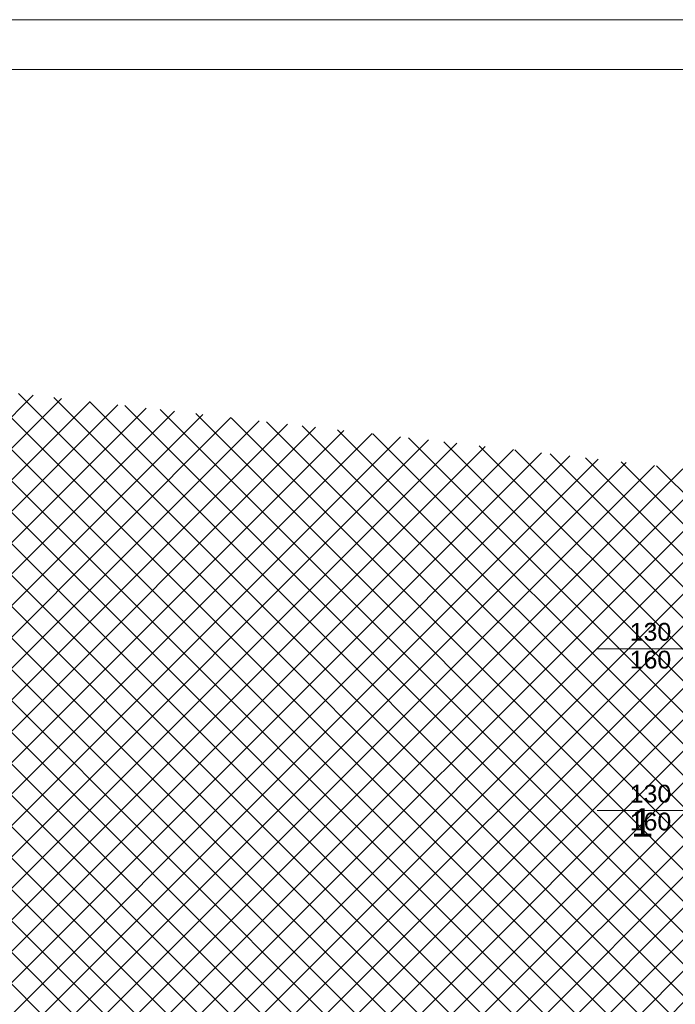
# Model space of a CAD drawing. Header units: millimetres. Extents: x 2215 to 12087, y 6991 to 11359.
# Tile 25 of 26: x 4689 to 5610, y 9806 to 11191. Entities that reach past the tile are written whole.
import ezdxf
from ezdxf.lldxf.tags import DXFTag

# ---------------------------------------------------------------- set-up
doc = ezdxf.new("R2010")
doc.units = ezdxf.units.MM
doc.layers.add('2D - Ogólne', color=7, linetype='Continuous')
doc.layers.add('Opisy - Teksty', color=7, linetype='Continuous')
doc.layers.add('A_opisy', color=81, linetype='Continuous', lineweight=13)
doc.layers.add('A_ściany istniejące hatch', color=82, linetype='Continuous', lineweight=9)
doc.layers.add('IS_Grafika', color=7, linetype='SOLID', true_color=0x000000)
doc.styles.get("Standard").update_dxf_attribs({"font": 'arial.ttf'})
doc.styles.add('STYL_AUTOMATYCZNY_1', font='arial.ttf')
tags = doc.linetypes.add('SOLID', pattern=[10, 10, 0]).pattern_tags.tags
tags[6:7] = [DXFTag(74, 4), DXFTag(75, 0), DXFTag(340, '0'), DXFTag(46, 0.0), DXFTag(50, 0.0), DXFTag(44, 0.0), DXFTag(45, 0.0)]
tags[4:5] = [DXFTag(74, 4), DXFTag(75, 0), DXFTag(340, '0'), DXFTag(46, 0.0), DXFTag(50, 0.0), DXFTag(44, 0.0), DXFTag(45, 0.0)]

msp = doc.modelspace()

# ---------------------------------------------------------------- hatches: boundary and pattern name
at = {"layer": 'A_ściany istniejące hatch', "lineweight": 13, "true_color": 0x000000}
h = msp.add_hatch(dxfattribs=at)
h.set_pattern_fill('NET', color=18, scale=250, angle=45)
h.set_pattern_definition([(45, (37623.19275181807, 4864.106082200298), (-22.09708691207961, 22.09708691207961), []), (135, (37623.19275181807, 4864.106082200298), (-22.09708691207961, -22.09708691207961), [])])
h.paths.add_polyline_path([(5636.561703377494, 10020.42952679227), (5678.561703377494, 10020.42952397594), (5678.561703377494, 9758.429524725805), (5888.561703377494, 9758.429524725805), (5888.561703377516, 9716.429524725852), (5636.561703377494, 9716.429524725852)], flags=16)
h.paths.add_polyline_path([(6230.563354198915, 9744.429524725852), (6230.563354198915, 9684.429524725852), (6110.561703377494, 9684.429524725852), (6110.561703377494, 9524.429524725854), (6050.561703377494, 9524.429524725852), (6050.561703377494, 9716.429524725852), (6008.561703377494, 9716.429524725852), (6008.561703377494, 9758.429524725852), (6012.561703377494, 9758.429524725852), (6012.561703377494, 10417.42952472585), (5678.561703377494, 10417.42952472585), (5678.561703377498, 10371.42952472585), (5636.561703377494, 10371.42952472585), (5636.561703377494, 10461.42952472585), (6094.561703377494, 10461.42952472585), (6094.561700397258, 10417.42952472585), (6056.561703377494, 10417.42952472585), (6056.561703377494, 9744.429524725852)], flags=17)
h.paths.add_polyline_path([(6834.561703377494, 9744.429524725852), (6976.561703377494, 9744.429524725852), (6976.561703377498, 9806.429524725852), (7020.561703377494, 9806.429524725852), (7020.561703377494, 9521.429527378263), (6960.561703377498, 9521.429527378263), (6960.561703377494, 9684.429524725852), (6834.561703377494, 9684.429524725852)], flags=17)
h.paths.add_polyline_path([(6877.561703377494, 8864.429524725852), (6960.561703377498, 8864.429524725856), (6960.561703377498, 8979.429527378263), (7020.561703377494, 8979.429527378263), (7020.561703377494, 8806.429524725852), (6960.561703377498, 8806.429524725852), (6960.561703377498, 8839.429524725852), (6877.561703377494, 8839.429524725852)], flags=17)
h.paths.add_polyline_path([(6520.561703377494, 9434.429524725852), (6550.561703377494, 9434.429524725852), (6550.561703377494, 9404.429524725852), (6520.561703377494, 9404.429524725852)], flags=17)
h.paths.add_polyline_path([(6520.561703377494, 9140.429524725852), (6550.561703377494, 9140.429524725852), (6550.561703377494, 9170.429524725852), (6520.561703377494, 9170.429524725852)], flags=17)
h.paths.add_polyline_path([(6032.561703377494, 7594.429524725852), (6092.561703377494, 7594.429524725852), (6092.561703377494, 7434.429524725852), (6330.561703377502, 7434.429524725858), (6330.561703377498, 7614.429524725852), (6390.561703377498, 7614.429524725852), (6390.561703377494, 7434.429524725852), (6960.561703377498, 7434.429524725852), (6960.561703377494, 7584.429524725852), (7020.561703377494, 7584.429524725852), (7020.561703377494, 7374.429524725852), (6032.561703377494, 7374.429524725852)])
h.paths.add_polyline_path([(3550.561707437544, 10744.42952472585), (3763.561703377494, 10744.42952707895), (3763.56169834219, 10838.46374156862), (3788.561700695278, 10838.46373539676), (3788.561700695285, 10719.42952472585), (3550.561707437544, 10719.42952472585)], flags=17)
h.paths.add_polyline_path([(4183.561703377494, 10718.77503507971), (4218.561703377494, 10718.77503507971), (4218.561703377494, 10838.46373539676), (4183.561703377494, 10838.46373539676)], flags=17)
h.paths.add_polyline_path([(4473.561703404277, 8894.429524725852), (4543.561691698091, 8894.429524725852), (4543.561691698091, 8834.429524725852), (4473.561703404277, 8834.429524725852)], flags=17)
h.paths.add_polyline_path([(4883.56170340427, 8894.429524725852), (4953.56170340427, 8894.429524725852), (4953.56170340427, 8834.429524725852), (4883.56170340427, 8834.429524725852)], flags=17)
h.paths.add_polyline_path([(5324.561703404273, 8894.429524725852), (5392.561691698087, 8894.429524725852), (5392.561691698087, 8834.429524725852), (5324.561703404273, 8834.429524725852)], flags=17)
h.paths.add_polyline_path([(5527.56170340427, 8894.429524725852), (5608.561691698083, 8894.429524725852), (5608.561691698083, 8834.429524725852), (5527.56170340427, 8834.429524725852)], flags=17)
h.paths.add_polyline_path([(6110.561703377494, 9394.42952066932), (6050.561703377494, 9394.42952066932), (6050.561703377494, 9318.429524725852), (6110.561703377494, 9318.429524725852)], flags=17)
h.paths.add_polyline_path([(5678.561703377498, 10241.42952249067), (5636.561703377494, 10241.42952249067), (5636.561703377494, 10150.42952621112), (5678.561703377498, 10150.42952621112)], flags=16)
h.paths.add_polyline_path([(6224.561703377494, 10461.42952472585), (6358.561703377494, 10461.42952472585), (6358.561703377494, 10417.42952472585), (6224.561703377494, 10417.42952472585)], flags=17)
h.paths.add_polyline_path([(6976.561703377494, 10141.42952673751), (7020.561703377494, 10141.42952673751), (7020.561703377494, 10216.42952472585), (6976.561703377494, 10216.42952472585)], flags=17)
h.paths.add_polyline_path([(6976.561703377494, 9936.429524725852), (7020.561703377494, 9936.429524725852), (7020.561703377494, 10011.42952472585), (6976.561703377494, 10011.42952472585)], flags=17)
h.paths.add_polyline_path([(6960.561703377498, 9315.429529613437), (7020.561703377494, 9315.429529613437), (7020.561703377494, 9391.429527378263), (6960.561703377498, 9391.429527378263)], flags=17)
h.paths.add_polyline_path([(6960.561703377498, 9109.429529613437), (7020.561703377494, 9109.429529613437), (7020.561703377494, 9185.429527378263), (6960.561703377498, 9185.429527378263)], flags=17)
h.paths.add_polyline_path([(6960.561703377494, 8601.42952696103), (7020.561703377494, 8601.42952696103), (7020.561703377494, 8676.429524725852), (6960.561703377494, 8676.429524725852)], flags=17)
h.paths.add_polyline_path([(6960.561703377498, 8396.429526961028), (7020.561703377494, 8396.429526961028), (7020.561703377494, 8471.429524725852), (6960.561703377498, 8471.429524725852)], flags=17)
h.paths.add_polyline_path([(6960.561703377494, 7924.429526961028), (7020.561703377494, 7924.429526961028), (7020.561703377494, 7994.429524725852), (6960.561703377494, 7994.429524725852)], flags=17)
h.paths.add_polyline_path([(7020.561703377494, 7719.429524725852), (6960.561703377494, 7719.429524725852), (6960.561703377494, 7789.429524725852), (7020.561703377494, 7789.429524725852)], flags=17)
h.paths.add_polyline_path([(5735.561703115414, 7834.429524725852), (5805.561703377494, 7834.429524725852), (5805.561703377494, 7774.429524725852), (5735.561703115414, 7774.429524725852)], flags=17)
h.paths.add_polyline_path([(5530.561703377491, 7774.429524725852), (5600.561703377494, 7774.429524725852), (5600.561703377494, 7834.429524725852), (5530.561703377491, 7834.429524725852)], flags=17)
h.paths.add_polyline_path([(5325.561703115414, 7834.429524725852), (5395.561703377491, 7834.429524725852), (5395.561703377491, 7774.429524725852), (5325.561703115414, 7774.429524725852)], flags=17)
h.paths.add_polyline_path([(5068.561703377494, 7774.429524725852), (5190.561691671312, 7774.429524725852), (5190.561691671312, 7834.429524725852), (5068.561703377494, 7834.429524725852)], flags=17)
h.paths.add_polyline_path([(4863.561703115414, 7834.429524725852), (4933.561703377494, 7834.429524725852), (4933.561703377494, 7774.429524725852), (4863.561703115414, 7774.429524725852)], flags=17)
h.paths.add_polyline_path([(4658.561703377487, 7774.429524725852), (4728.561703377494, 7774.429524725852), (4728.561703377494, 7834.429524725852), (4658.561703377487, 7834.429524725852)], flags=17)
h.paths.add_polyline_path([(4453.561703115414, 7834.429524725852), (4523.561703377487, 7834.429524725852), (4523.561703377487, 7774.429524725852), (4453.561703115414, 7774.429524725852)], flags=17)
h.paths.add_polyline_path([(6342.561703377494, 7834.429524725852), (6256.061703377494, 7834.429524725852), (6256.077114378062, 7774.429524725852), (6330.561703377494, 7774.429524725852), (6330.561703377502, 7724.429524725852), (6390.561703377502, 7724.429524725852), (6390.561703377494, 7967.929524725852), (6342.561703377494, 7967.929524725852)], flags=17)
h.paths.add_polyline_path([(6146.061703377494, 7834.429524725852), (6146.077114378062, 7774.429524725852), (6092.561703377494, 7774.429524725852), (6092.561703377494, 7734.429524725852), (6032.561703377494, 7734.429524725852), (6032.561703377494, 7774.429524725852), (5940.561703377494, 7774.429524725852), (5940.561703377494, 7834.429524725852)], flags=17)
h.paths.add_polyline_path([(4158.561703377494, 7728.429524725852), (4218.561703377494, 7728.429524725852), (4218.561703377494, 7774.429524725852), (4318.561703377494, 7774.429524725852), (4318.561691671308, 7834.429524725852), (4158.561703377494, 7834.429524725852)], flags=17)
h.paths.add_polyline_path([(5948.56170340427, 8894.429524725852), (6050.561703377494, 8894.429524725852), (6050.561703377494, 9188.429524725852), (6110.561703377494, 9188.429520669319), (6110.561703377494, 8864.429524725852), (6127.561703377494, 8864.429524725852), (6127.561703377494, 8839.429524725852), (6110.561703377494, 8839.429524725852), (6110.561703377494, 8484.429524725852), (6137.561703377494, 8484.429524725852), (6137.561703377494, 8404.429524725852), (6110.561703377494, 8404.429524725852), (6110.561703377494, 8184.429524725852), (5935.061703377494, 8184.429524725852), (5935.061703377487, 8232.429524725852), (6070.561703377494, 8232.429524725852), (6070.561703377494, 8834.429524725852), (5948.56170314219, 8834.429524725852)], flags=17)
h.paths.add_polyline_path([(5743.56170340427, 8894.429524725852), (5813.56170340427, 8894.429524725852), (5813.56170340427, 8834.429524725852), (5780.561703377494, 8834.429524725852), (5780.561703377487, 8668.429524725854), (5748.561703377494, 8668.429528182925), (5748.561703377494, 8834.429524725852), (5743.561703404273, 8834.429524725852)], flags=17)
h.paths.add_polyline_path([(5501.561703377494, 8232.429524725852), (5748.561703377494, 8232.429524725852), (5748.561703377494, 8382.429530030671), (5780.561703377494, 8382.429526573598), (5780.56170337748, 8232.429524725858), (5825.061703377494, 8232.429524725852), (5825.061703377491, 8184.429524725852), (5501.561703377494, 8184.429524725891)], flags=17)
h.paths.add_polyline_path([(4512.561703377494, 8232.429524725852), (4512.561703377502, 8184.429524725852), (4752.561703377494, 8184.429524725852), (4752.561703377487, 8232.429524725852), (4748.56170340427, 8232.429524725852), (4748.56170340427, 8324.429524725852), (4720.56170340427, 8324.429524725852), (4720.561703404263, 8232.429524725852)], flags=17)
h.paths.add_polyline_path([(4158.561703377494, 8925.429524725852), (4218.561703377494, 8925.429524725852), (4218.561703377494, 8894.429524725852), (4338.561703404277, 8894.429524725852), (4338.561691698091, 8834.429524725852), (4198.561703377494, 8834.429524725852), (4198.561703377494, 8232.429524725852), (4402.561703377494, 8232.429524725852), (4402.561703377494, 8184.429524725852), (4158.561703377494, 8184.429524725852)], flags=17)
h.paths.add_polyline_path([(4218.561703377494, 9221.844599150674), (4158.561703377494, 9221.844599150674), (4158.561703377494, 9065.429535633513), (4218.561703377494, 9065.429535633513)], flags=17)
h.paths.add_polyline_path([(4218.561703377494, 9436.403087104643), (4158.561703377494, 9436.403087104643), (4158.561703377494, 9356.844601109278), (4218.561703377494, 9356.844601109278)], flags=17)
h.paths.add_polyline_path([(4218.561703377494, 9651.429524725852), (4158.561703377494, 9651.429524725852), (4158.561703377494, 9571.403096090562), (4218.561703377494, 9571.403096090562)], flags=17)
h.paths.add_polyline_path([(4218.561703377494, 9971.429524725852), (4158.561703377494, 9971.429524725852), (4158.561703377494, 9786.429524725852), (4218.561703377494, 9786.429524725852)], flags=17)
h.paths.add_polyline_path([(4218.561703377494, 10176.42952472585), (4158.561703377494, 10176.42952472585), (4158.561703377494, 10106.42953754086), (4218.561703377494, 10106.42953754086)], flags=17)
h.paths.add_polyline_path([(4218.561703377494, 10391.42952472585), (4158.561703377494, 10391.42952472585), (4158.561703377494, 10311.42952472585), (4218.561703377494, 10311.42952472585)], flags=17)
h.paths.add_polyline_path([(3168.561703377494, 10116.54587023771), (3108.561703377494, 10116.54587023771), (3108.561703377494, 10186.52585426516), (3168.561703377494, 10186.52585426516), (3168.561703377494, 10188.42952472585), (3628.561703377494, 10188.42952472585), (3628.561703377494, 10178.42952472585), (3597.461703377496, 10178.42952472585), (3597.461703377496, 10102.42952472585), (3582.461703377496, 10102.42952472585), (3582.461703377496, 10178.42952472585), (3326.561703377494, 10178.42952472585), (3326.561703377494, 10163.42636947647), (3319.561703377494, 10163.42636947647), (3319.561703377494, 10178.42952472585), (3168.561703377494, 10178.42952472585)])
h.paths.add_polyline_path([(3168.561703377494, 10061.42952472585), (3168.561703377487, 10068.42952472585), (3319.561703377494, 10068.42952472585), (3319.561703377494, 10073.42637020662), (3326.561703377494, 10073.42637020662), (3326.561703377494, 10050.94845653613), (3319.561703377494, 10050.94845601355), (3319.561703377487, 10061.42952472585)], flags=17)
h.paths.add_polyline_path([(3108.561703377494, 9981.545870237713), (3168.561703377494, 9981.545870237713), (3168.561703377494, 9951.429524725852), (3319.561703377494, 9951.429524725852), (3319.561703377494, 9960.94845674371), (3326.561703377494, 9960.94845674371), (3326.561703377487, 9951.429524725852), (3582.461703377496, 9951.429524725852), (3582.461703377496, 10007.42952472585), (3597.461703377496, 10007.42952472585), (3597.461703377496, 9951.429524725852), (3625.561703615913, 9951.429524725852), (3625.561703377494, 9936.429524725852), (3168.561703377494, 9936.429524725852), (3168.561703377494, 9911.065886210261), (3108.561703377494, 9911.065886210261)])
h.paths.add_polyline_path([(3108.561703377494, 9781.065886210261), (3168.561703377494, 9781.065886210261), (3168.561703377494, 9736.429524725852), (3760.561703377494, 9736.429524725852), (3760.561703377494, 9753.694879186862), (3808.561703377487, 9753.694879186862), (3808.561703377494, 9424.428694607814), (3760.561703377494, 9424.428694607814), (3760.561703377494, 9696.429524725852), (3168.561703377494, 9696.429524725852), (3168.561703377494, 9618.558378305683), (3108.561703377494, 9618.558378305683)])
h.paths.add_polyline_path([(3108.561703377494, 9278.57839427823), (3168.561703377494, 9278.57839427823), (3168.561703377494, 9256.429524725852), (3760.561703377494, 9256.429524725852), (3760.561703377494, 9314.428694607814), (3808.561703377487, 9314.428694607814), (3808.561703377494, 8917.428694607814), (3760.561703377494, 8917.428694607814), (3760.561703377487, 9231.429524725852), (3168.561703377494, 9231.429524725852), (3168.561703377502, 9208.362109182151), (3108.561703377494, 9208.362109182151)])
h.paths.add_polyline_path([(3108.561703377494, 8864.231440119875), (3168.561703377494, 8864.231440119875), (3168.561703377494, 8794.429524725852), (3760.561703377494, 8794.429524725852), (3760.561703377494, 8807.428694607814), (3808.561703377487, 8807.428694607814), (3808.561703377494, 8748.790455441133), (3760.561703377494, 8748.790455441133), (3760.561703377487, 8751.429524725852), (3168.561703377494, 8751.429524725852), (3168.561703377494, 8699.231440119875), (3108.561703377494, 8699.231440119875)])
h.paths.add_polyline_path([(3108.561703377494, 8564.231440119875), (3168.561703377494, 8564.231440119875), (3168.561703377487, 8509.649263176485), (3227.561703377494, 8509.649263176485), (3227.561703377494, 8651.346943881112), (3236.925484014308, 8651.346943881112), (3236.925482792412, 8645.346943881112), (3233.561703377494, 8645.346943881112), (3233.561703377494, 8509.649263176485), (3330.561703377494, 8509.649263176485), (3330.561703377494, 8645.346943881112), (3325.925482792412, 8645.346943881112), (3325.925482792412, 8651.346943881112), (3341.106911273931, 8651.346943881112), (3341.106911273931, 8645.346943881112), (3336.561703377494, 8645.346943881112), (3336.561703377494, 8509.649263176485), (3433.561703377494, 8509.649263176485), (3433.561703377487, 8645.346943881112), (3430.106911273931, 8645.346943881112), (3430.106910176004, 8651.346943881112), (3439.561703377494, 8651.346943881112), (3439.561703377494, 8616.346943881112), (3443.733391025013, 8616.346943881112), (3443.733391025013, 8610.346943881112), (3439.561703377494, 8610.346943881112), (3439.561703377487, 8509.649263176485), (3607.561703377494, 8509.649263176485), (3607.561703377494, 8610.346943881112), (3532.73339317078, 8610.346943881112), (3532.73339217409, 8616.346943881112), (3613.561703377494, 8616.346943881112), (3613.561703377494, 8509.649263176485), (3760.561703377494, 8509.649263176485), (3760.561703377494, 8638.790455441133), (3808.561703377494, 8638.790455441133), (3808.561703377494, 8491.935586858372), (3760.561703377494, 8491.935586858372), (3760.561703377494, 8494.649263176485), (3613.561703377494, 8494.649263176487), (3613.561703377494, 8452.349261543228), (3607.561703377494, 8452.349263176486), (3607.561703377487, 8494.649263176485), (3168.561703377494, 8494.649263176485), (3108.561703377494, 8494.649263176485)])
h.paths.add_polyline_path([(3108.561703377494, 9413.57839427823), (3168.561703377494, 9413.57839427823), (3168.561703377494, 9483.558378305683), (3108.561703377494, 9483.558378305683)])
h.paths.add_polyline_path([(3108.561703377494, 8999.231440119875), (3168.561703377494, 8999.231440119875), (3168.561703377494, 9073.362109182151), (3108.561703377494, 9073.362109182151)], flags=17)
h.paths.add_polyline_path([(3108.561703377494, 8289.669279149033), (3168.561703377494, 8289.669279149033), (3168.561703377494, 8359.649263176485), (3108.561703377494, 8359.649263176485)], flags=17)
h.paths.add_polyline_path([(3108.561703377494, 8084.689295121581), (3108.561703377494, 8154.669279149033), (3168.561703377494, 8154.669279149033), (3168.561703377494, 8144.669279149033), (3215.561703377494, 8144.669279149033), (3215.561703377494, 8315.649279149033), (3226.772422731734, 8315.649279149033), (3226.772422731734, 8309.649279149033), (3221.561703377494, 8309.649279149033), (3221.561703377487, 8144.669279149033), (3320.561703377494, 8144.669279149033), (3320.561703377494, 8309.649279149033), (3315.772425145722, 8309.649279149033), (3315.772425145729, 8315.649279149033), (3331.073562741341, 8315.649279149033), (3331.073562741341, 8309.649279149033), (3326.561703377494, 8309.649279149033), (3326.561703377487, 8144.669279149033), (3423.561703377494, 8144.669279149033), (3423.561703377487, 8309.649279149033), (3420.073564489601, 8309.649279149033), (3420.073561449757, 8315.649279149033), (3434.10690999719, 8315.649279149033), (3434.106911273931, 8309.649279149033), (3429.561703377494, 8309.649279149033), (3429.561703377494, 8144.669279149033), (3526.561703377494, 8144.669279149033), (3526.561703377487, 8309.649279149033), (3523.106911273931, 8309.649279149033), (3523.106911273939, 8315.649279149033), (3526.561703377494, 8315.649279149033), (3526.561703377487, 8359.649263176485), (3607.561703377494, 8359.649263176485), (3607.561703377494, 8363.349262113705), (3613.561703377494, 8363.349262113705), (3613.561703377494, 8349.321729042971), (3607.561703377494, 8349.321729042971), (3607.561703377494, 8353.649263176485), (3532.561703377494, 8353.649263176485), (3532.561703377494, 8144.669279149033), (3607.561703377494, 8144.669279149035), (3607.561703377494, 8260.321724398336), (3613.561703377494, 8260.321726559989), (3613.561703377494, 8144.669279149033), (3760.561703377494, 8144.669279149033), (3760.561703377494, 8381.935586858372), (3808.561703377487, 8381.93558685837), (3808.561703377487, 7948.129524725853), (3760.561703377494, 7948.129524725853), (3760.561703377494, 8129.669279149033), (3613.561703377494, 8129.669279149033), (3613.561703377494, 8032.159770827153), (3607.561703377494, 8032.159770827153), (3607.561703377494, 8129.669279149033), (3532.561703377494, 8129.669279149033), (3532.561703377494, 7936.829524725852), (3607.561703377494, 7936.829524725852), (3607.561703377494, 7943.159770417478), (3613.561703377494, 7943.159770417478), (3613.561703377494, 7927.129525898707), (3607.561703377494, 7927.129524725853), (3607.561703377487, 7930.829524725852), (3526.561703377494, 7930.829524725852), (3526.561703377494, 8004.429524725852), (3523.106911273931, 8004.429524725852), (3523.106911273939, 8010.429524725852), (3526.561703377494, 8010.429524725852), (3526.561703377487, 8129.669279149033), (3429.561703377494, 8129.669279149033), (3429.561703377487, 8010.429524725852), (3434.106910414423, 8010.429524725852), (3434.106911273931, 8004.429524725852), (3420.073562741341, 8004.429524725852), (3420.073564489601, 8010.429524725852), (3423.561703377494, 8010.429524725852), (3423.561703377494, 8129.669279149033), (3326.561703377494, 8129.669279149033), (3326.561703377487, 8010.429524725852), (3331.073562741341, 8010.429524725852), (3331.073562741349, 8004.429524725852), (3315.772424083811, 8004.429524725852), (3315.772425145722, 8010.429524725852), (3320.561703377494, 8010.429524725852), (3320.561703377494, 8129.669279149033), (3221.561703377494, 8129.669279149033), (3221.561703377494, 8010.429524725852), (3226.772424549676, 8010.429524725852), (3226.772422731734, 8004.429524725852), (3215.561703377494, 8004.429524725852), (3215.561703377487, 8129.669279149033), (3168.561703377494, 8129.669279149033), (3168.561703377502, 8084.689295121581)])
h.paths.add_polyline_path([(3228.561703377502, 7693.429524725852), (3168.561703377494, 7693.429524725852), (3168.561703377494, 7774.429524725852), (3108.561703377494, 7774.429524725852), (3108.561703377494, 7949.689295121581), (3168.561703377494, 7949.689295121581), (3168.561703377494, 7834.429524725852), (3607.561703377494, 7834.429524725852), (3607.561703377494, 7838.129524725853), (3613.561703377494, 7838.12952596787), (3613.561703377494, 7834.429524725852), (3760.561703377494, 7834.429524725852), (3760.561703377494, 7838.129524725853), (3808.561703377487, 7838.129524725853), (3808.561703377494, 7783.429525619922), (3783.561703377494, 7783.429524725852), (3783.561703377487, 7794.429524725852), (3613.561703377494, 7794.429524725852), (3613.561703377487, 7789.689295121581), (3607.561703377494, 7789.689295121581), (3607.561703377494, 7794.429524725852), (3423.561703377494, 7794.429524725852), (3423.561703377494, 7754.176359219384), (3398.561703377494, 7754.176359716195), (3398.561703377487, 7794.429524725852), (3228.561703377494, 7794.429524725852)])
h.paths.add_polyline_path([(3228.561703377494, 7444.429524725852), (3228.561703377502, 7483.429524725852), (3168.561703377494, 7483.429524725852), (3168.561703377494, 7384.429524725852), (4218.561703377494, 7384.429524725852), (4218.561703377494, 7588.429524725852), (4158.561703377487, 7588.429524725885), (4158.561703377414, 7444.429524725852)])
edge = h.paths.add_edge_path()
edge.add_line((6488.561703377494, 10461.42952472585), (6488.561699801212, 10417.42952472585))
edge.add_line((6488.561699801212, 10417.42952472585), (6526.561703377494, 10417.42952472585))
edge.add_line((6526.561703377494, 10417.42952472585), (6526.561703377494, 10267.42952472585))
edge.add_line((6526.561703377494, 10267.42952472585), (6553.561703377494, 10267.42952472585))
edge.add_line((6553.561703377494, 10267.42952472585), (6553.561703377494, 10417.42952472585))
edge.add_line((6553.561703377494, 10417.42952472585), (6976.561703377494, 10417.42952472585))
edge.add_line((6976.561703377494, 10417.42952472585), (6976.561703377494, 10346.42952298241))
edge.add_line((6976.561703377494, 10346.42952298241), (7020.561703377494, 10346.42952472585))
edge.add_line((7020.561703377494, 10346.42952472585), (7020.561703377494, 10461.42952472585))
edge.add_line((7020.561703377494, 10461.42952472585), (6488.561703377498, 10461.42956796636))
edge.add_line((3153.561703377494, 10838.46374156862), (3188.561703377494, 10838.46374156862))
edge.add_line((3188.561703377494, 10838.46374156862), (3188.561710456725, 10744.42952707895))
edge.add_line((3188.561710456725, 10744.42952707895), (3370.561703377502, 10744.42952707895))
edge.add_line((3370.561703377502, 10744.42952707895), (3370.5617075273, 10719.42952472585))
edge.add_line((3370.5617075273, 10719.42952472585), (3153.561703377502, 10719.42952472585))
edge.add_line((3153.561703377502, 10719.42952472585), (3153.561703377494, 10838.46373539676))
edge.add_line((4748.56170340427, 8434.429524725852), (4720.56170340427, 8434.429524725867))
edge.add_line((4720.56170340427, 8434.429524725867), (4720.561703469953, 8719.429524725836))
edge.add_line((4720.561703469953, 8719.429524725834), (4748.561703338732, 8719.429524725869))
edge.add_line((4748.561703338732, 8719.42952472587), (4748.561703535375, 8639.448574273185))
edge.add_line((4748.561703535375, 8639.448574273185), (4748.561703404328, 8547.820967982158))
edge.add_line((4748.561703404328, 8547.820967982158), (4748.561703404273, 8444.429524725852))
edge.add_line((4748.561703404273, 8444.429524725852), (4748.561691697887, 8434.429524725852))
edge.add_line((4058.561703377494, 10716.42952472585), (4218.561703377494, 10716.42952472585))
edge.add_line((4218.561703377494, 10716.42952472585), (4218.561703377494, 10526.42952472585))
edge.add_line((4218.561703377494, 10526.42952472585), (4158.561703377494, 10526.42952472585))
edge.add_line((4158.561703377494, 10526.42952472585), (4158.561703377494, 10656.42952472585))
edge.add_line((4158.561703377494, 10656.42952472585), (4058.561703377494, 10656.42952472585))
edge.add_line((4058.561703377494, 10656.42952472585), (4058.561701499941, 10716.42952472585))
edge.add_line((3550.561709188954, 10716.42952472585), (3908.561703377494, 10716.42952472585))
edge.add_line((3908.561703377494, 10716.42952472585), (3908.561703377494, 10656.42952472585))
edge.add_line((3908.561703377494, 10656.42952472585), (3808.561703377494, 10656.42952472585))
edge.add_line((3808.561703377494, 10656.42952472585), (3808.561703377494, 9863.694879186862))
edge.add_line((3808.561703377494, 9863.694879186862), (3760.561703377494, 9863.694879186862))
edge.add_line((3760.561703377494, 9863.694879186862), (3760.561703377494, 9936.429524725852))
edge.add_line((3760.561703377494, 9936.429524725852), (3720.561706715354, 9936.429524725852))
edge.add_line((3720.561706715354, 9936.429524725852), (3720.561703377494, 9951.429524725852))
edge.add_line((3720.561703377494, 9951.429524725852), (3760.561703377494, 9951.429524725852))
edge.add_line((3760.561703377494, 9951.429524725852), (3760.561703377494, 10656.42952472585))
edge.add_line((3760.561703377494, 10656.42952472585), (3550.561708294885, 10656.42952472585))
edge.add_line((3550.561708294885, 10656.42952472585), (3550.561703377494, 10716.42952472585))
edge.add_line((3398.561703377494, 7654.176359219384), (3423.561703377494, 7654.176358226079))
edge.add_line((3423.561703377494, 7654.176358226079), (3423.561703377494, 7619.429524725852))
edge.add_line((3423.561703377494, 7619.429524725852), (3783.561703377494, 7619.429524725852))
edge.add_line((3783.561703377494, 7619.429524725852), (3783.561703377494, 7685.461691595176))
edge.add_line((3783.561703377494, 7685.461691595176), (3808.561703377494, 7685.461691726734))
edge.add_line((3808.561703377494, 7685.461691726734), (3808.561703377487, 7614.429524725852))
edge.add_line((3808.561703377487, 7614.429524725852), (3478.561703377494, 7614.429524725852))
edge.add_line((3478.561703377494, 7614.429524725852), (3478.561703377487, 7594.429524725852))
edge.add_line((3478.561703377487, 7594.429524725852), (3398.561703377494, 7594.429524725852))
edge.add_line((3398.561703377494, 7594.429524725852), (3398.56170575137, 7654.176359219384))
h.paths.add_polyline_path([(5178.561703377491, 8719.429524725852), (5138.561703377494, 8719.429524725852), (5138.561703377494, 8232.429524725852), (4862.561703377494, 8232.429524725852), (4862.561703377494, 8184.429524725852), (5391.561703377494, 8184.429524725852), (5391.561703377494, 8232.429524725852), (5178.561703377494, 8232.429524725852)], flags=17)
h.paths.add_polyline_path([(5138.561703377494, 8819.429524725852), (5178.561703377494, 8819.429524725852), (5178.561703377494, 8834.429524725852), (5189.561703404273, 8834.429524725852), (5189.561703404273, 8894.429524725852), (5088.56170340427, 8894.429524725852), (5088.561703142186, 8834.429524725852), (5138.561703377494, 8834.429524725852)], flags=17)
h.paths.add_polyline_path([(6659.561702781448, 9684.429524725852), (6405.563354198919, 9684.429524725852), (6405.563357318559, 9744.429524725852), (6526.561703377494, 9744.429524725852), (6526.561703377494, 9817.42952849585), (6553.561703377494, 9817.42952849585), (6553.561703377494, 9744.429524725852), (6659.561702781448, 9744.429524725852)], flags=17)
h.paths.add_polyline_path([(6448.05788607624, 8441.429524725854), (6458.057886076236, 8441.429524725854), (6458.057886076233, 8456.429524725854), (6448.057886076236, 8456.429524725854)], flags=17)
h.paths.add_polyline_path([(6538.057886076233, 8613.429524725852), (6553.057886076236, 8613.429524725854), (6553.057886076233, 8839.429524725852), (6593.561703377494, 8839.429524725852), (6593.561707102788, 8864.429524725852), (6237.561703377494, 8864.429524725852), (6237.561703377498, 8839.429524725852), (6298.561703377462, 8839.42952472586), (6298.561703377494, 8613.429524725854), (6316.561703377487, 8613.429524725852), (6316.561703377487, 8623.429524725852), (6308.561703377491, 8623.429524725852), (6308.561703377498, 8839.429524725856), (6448.057886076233, 8839.429524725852), (6448.057886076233, 8623.429524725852), (6401.561702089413, 8623.429524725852), (6401.561702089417, 8613.429524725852), (6463.057887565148, 8613.429524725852), (6463.057887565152, 8623.429524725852), (6458.057886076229, 8623.429524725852), (6458.057886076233, 8839.429524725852), (6543.057886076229, 8839.429524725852), (6543.057886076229, 8623.429524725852), (6538.057886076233, 8623.429524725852)], flags=17)
h.paths.add_polyline_path([(6308.561703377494, 8456.429524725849), (6298.561703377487, 8456.429524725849), (6298.561703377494, 8232.429524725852), (6240.561703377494, 8232.429524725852), (6240.561703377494, 8184.429524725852), (6342.561703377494, 8184.429524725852), (6342.561703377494, 8077.929524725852), (6390.561703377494, 8077.929524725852), (6390.561703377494, 8184.429524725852), (6960.561703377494, 8184.429524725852), (6960.561703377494, 8129.429526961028), (7020.561703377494, 8129.429524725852), (7020.561703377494, 8266.429524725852), (6960.561703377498, 8266.429524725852), (6960.561703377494, 8232.429524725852), (6458.057886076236, 8232.429524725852), (6458.057886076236, 8341.429524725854), (6448.057886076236, 8341.429524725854), (6448.057886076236, 8232.429524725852), (6308.561703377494, 8232.429524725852)], flags=17)
h.paths.add_polyline_path([(3108.561703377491, 10526.50583829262), (3168.561703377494, 10526.50583829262), (3168.561703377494, 10656.42952472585), (3370.561695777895, 10656.42952472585), (3370.561695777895, 10716.42952472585), (3108.561703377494, 10716.42952472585)])
h.paths.add_polyline_path([(3168.561703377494, 10391.50583829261), (3108.561703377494, 10391.50583829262), (3108.561703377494, 10321.52585426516), (3168.561703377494, 10321.52585426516)])

# ---------------------------------------------------------------- linework, layer by layer
at = {"layer": '2D - Ogólne', "color": 18, "linetype": 'Continuous', "lineweight": 13, "true_color": 0x000000}
for p, q in [((5500.40740751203, 10306.42952621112), (5726.898042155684, 10306.42952621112)), ((5500.407407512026, 10078.78953553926), (5726.898042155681, 10078.78953553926))]:
    msp.add_line(p, q, dxfattribs=at)
at = {"layer": 'A_opisy', "color": 18, "lineweight": 13, "true_color": 0x000000}
for points in [[(2348.886858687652, 11190.8991584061), (8548.886858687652, 11190.8991584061), (8548.886858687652, 6990.899158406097), (2348.886858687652, 6990.899158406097)], [(2548.886858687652, 11120.8991584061), (8478.886858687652, 11120.8991584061), (8478.886858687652, 7060.899158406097), (2548.886858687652, 7060.899158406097)]]:
    msp.add_lwpolyline(points, close=True, dxfattribs=at)

# ---------------------------------------------------------------- texts
at = {"layer": 'A_opisy', "color": 18, "lineweight": 13, "true_color": 0x000000, "char_height": 18, "attachment_point": 1}
for s, insert in [('\\pi87.43722;ŚWIETLICA', (3318.535687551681, 10439.12871847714)), ('\\pi87.43108;KORYTARZ', (3318.535687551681, 9868.626871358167))]:
    msp.add_mtext_dynamic_manual_height_columns(s, width=309.3096373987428, gutter_width=12.5, heights=[64.09363833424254], dxfattribs=dict(at, insert=insert))
at = {"layer": 'IS_Grafika', "insert": (5563.711082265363, 10082.14964177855), "char_height": 40, "attachment_point": 2}
msp.add_mtext('\\fArial|b0|i0;1', dxfattribs=at)
at = {"layer": 'Opisy - Teksty', "color": 18, "linetype": 'Continuous', "lineweight": 13, "true_color": 0x000000, "char_height": 25, "attachment_point": 2, "line_spacing_factor": 0.93820799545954, "style": 'STYL_AUTOMATYCZNY_1'}
for insert in [(5575.536905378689, 10342.71344936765), (5575.536905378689, 10115.07345869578)]:
    msp.add_mtext('\\A1;130\\P160', dxfattribs=dict(at, insert=insert))

doc.saveas('drawing.dxf')
